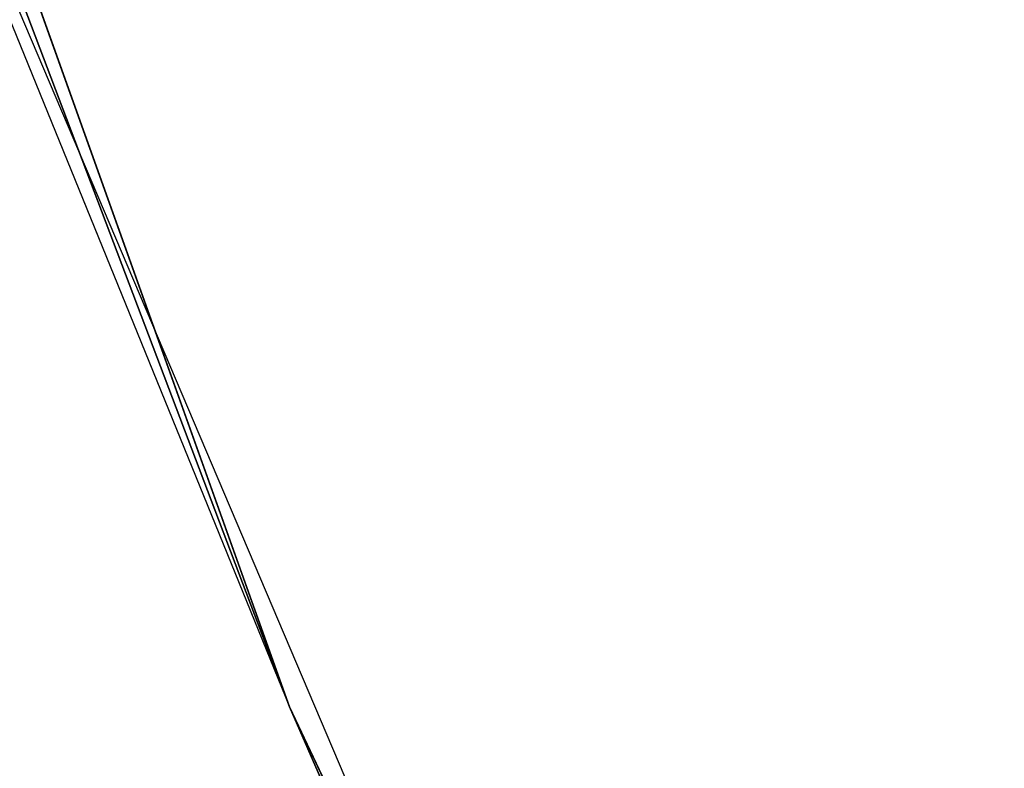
# Model space of a CAD drawing. Extents: x -775 to 775, y -775 to 775.
# Tile 210 of 256: x -687.91 to -678.59, y -287.52 to -280.44. Entities that reach past the tile are written whole.
import ezdxf

# ---------------------------------------------------------------- set-up
doc = ezdxf.new("R2010")
doc.units = 0
doc.layers.get('0').update_dxf_attribs({"color": 13, "linetype": 'CONTINUOUS'})

# ---------------------------------------------------------------- blocks, each defined once
blk = doc.blocks.new('OBJ_000001')
for p, q in [((-711.8605, -212.8441), (-685.3544, -286.9381)), ((-685.3544, -286.9381, 3), (-711.8605, -212.8441, 3)), ((-685.3544, -286.9381, 18.222), (-711.8605, -212.8441, 18.222)), ((-685.3544, -286.9381, 38.9998), (-711.8605, -212.8441, 38.9998)), ((-703.2032, -239.8992), (-685.3544, -286.9381, 18.222)), ((-690.7818, -273.6152), (-685.3544, -286.9381, 18.222)), ((-676.1293, -308.0467), (-690.7818, -273.6152)), ((-656.1128, -348.6559), (-685.3544, -286.9381)), ((-656.1128, -348.6559, 3), (-685.3544, -286.9381, 3)), ((-685.3544, -286.9381, 3), (-685.3544, -286.9381)), ((-676.1293, -308.0467), (-685.3544, -286.9381, 18.222)), ((-656.1128, -348.6559, 18.222), (-685.3544, -286.9381, 18.222)), ((-685.3544, -286.9381, 18.222), (-685.3544, -286.9381, 38.9998)), ((-656.1128, -348.6559, 38.9998), (-685.3544, -286.9381, 38.9998))]:
    blk.add_line(p, q)
at = {"color": 7}
mesh = blk.add_polyface(dxfattribs=at)
corners = [(-711.8605, -212.8441, 3), (-685.3544, -286.9381), (-685.3544, -286.9381, 3), (-711.8605, -212.8441)]
mesh.append_faces([[corners[k] for k in face] for face in [(0, 1, 2), (1, 0, 3)]], dxfattribs={"vtx0": -1, "color": 7})
mesh = blk.add_polyface(dxfattribs=at)
corners = [(-711.8605, -212.8441, 18.222), (-703.2032, -239.8992), (-685.3544, -286.9381, 18.222)]
mesh.append_faces([[corners[k] for k in face] for face in [(0, 1, 2)]], dxfattribs={"color": 7})
mesh = blk.add_polyface(dxfattribs=at)
corners = [(-711.8605, -212.8441, 38.9998), (-685.3544, -286.9381, 18.222), (-685.3544, -286.9381, 38.9998), (-711.8605, -212.8441, 18.222)]
mesh.append_faces([[corners[k] for k in face] for face in [(0, 1, 2), (1, 0, 3)]], dxfattribs={"vtx0": -1, "color": 7})
mesh = blk.add_polyface(dxfattribs=at)
corners = [(-703.2032, -239.8992), (-690.7818, -273.6152), (-685.3544, -286.9381, 18.222)]
mesh.append_faces([[corners[k] for k in face] for face in [(0, 1, 2)]], dxfattribs={"color": 7})
mesh = blk.add_polyface(dxfattribs=at)
corners = [(-685.3544, -286.9381, 3), (-656.1128, -348.6559), (-656.1128, -348.6559, 3), (-685.3544, -286.9381)]
mesh.append_faces([[corners[k] for k in face] for face in [(0, 1, 2), (1, 0, 3)]], dxfattribs={"vtx0": -1, "color": 7})
mesh = blk.add_polyface(dxfattribs=at)
corners = [(-685.3544, -286.9381, 18.222), (-676.1293, -308.0467), (-656.1128, -348.6559, 18.222)]
mesh.append_faces([[corners[k] for k in face] for face in [(0, 1, 2)]], dxfattribs={"color": 7})
mesh = blk.add_polyface(dxfattribs=at)
corners = [(-685.3544, -286.9381, 38.9998), (-656.1128, -348.6559, 18.222), (-656.1128, -348.6559, 38.9998), (-685.3544, -286.9381, 18.222)]
mesh.append_faces([[corners[k] for k in face] for face in [(0, 1, 2), (1, 0, 3)]], dxfattribs={"vtx0": -1, "color": 7})
blk = doc.blocks.new('OBJ_000002')
at = {"color": 8}
mesh = blk.add_polyface(dxfattribs=at)
corners = [(-693.5709, -274.72, 7), (-678.8593, -309.2905, 30.1627), (-678.8593, -309.2905, 7), (-693.5709, -274.72, 30.1627)]
mesh.append_faces([[corners[k] for k in face] for face in [(0, 1, 2), (1, 0, 3)]], dxfattribs={"vtx0": -1, "color": 8})
blk = doc.blocks.new('SKPE74C')
for name in ['OBJ_000002', 'OBJ_000001']:
    blk.add_blockref(name, (0, 0))

msp = doc.modelspace()

# ---------------------------------------------------------------- block references
msp.add_blockref('SKPE74C', (0, 0))

doc.saveas('drawing.dxf')
